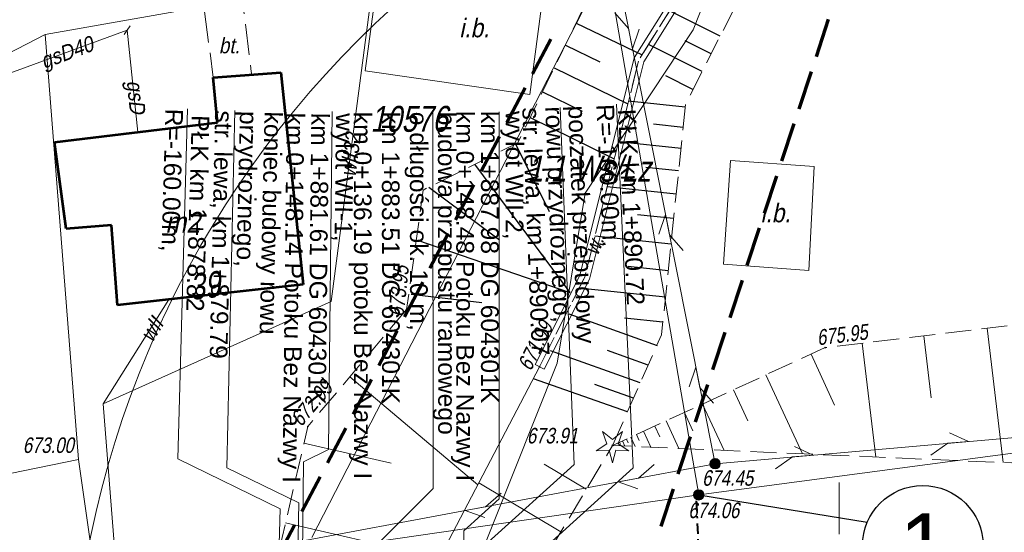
# Model space of a CAD drawing. Header units: metres. Extents: x 7168 to 12828, y 1523 to 3619.
# Tile 36 of 133: x 8625 to 8673, y 3477 to 3501. Entities that reach past the tile are written whole.
import ezdxf

# ---------------------------------------------------------------- set-up
doc = ezdxf.new("R2010")
doc.units = ezdxf.units.M
for name, pattern in [('( Dashdot )', [1.001, 0.5, -0.25, 0.001, -0.25]), ('1.5_0.5', [2, 1.5, -0.5]), ('BUBZ01-500', [1.75, 1.25, -0.5]), ('DGN Style 2', [3.921133, 2.35268, -1.568453]), ('DGN Style 3', [2.649063, 1.892188, -0.756875]), ('mz1.25_0.5', [1.75, 1.25, -0.5])]:
    doc.linetypes.add(name, pattern=pattern)
for name, color, linetype, lineweight in [('000 Inne (niezydentyfikowane)', 250, 'Continuous', 0), ('1_opis remont rowy', 5, 'Continuous', 0), ('1_trasa opis', 1, 'Continuous', 0), ('211-numer działki ewidencyjnej', 7, 'Continuous', 0), ('219-działka ewidencyjna', 7, 'Continuous', 0), ('238-Punkt adresowy budynku', 250, 'Continuous', 0), ('312-budynek ewidencyjny', 7, 'Continuous', 0), ('312-oznaczenie budynku ewidencyjnego-Atr117', 7, 'Continuous', 0), ('3_jezdnia hatch', 8, 'Continuous', 0), ('4_kanalizacja deszczowa', 136, 'DGN Style 3', 30), ('BUBZ01', 4, 'Continuous', 0), ('BUBZ01_1', 4, 'Continuous', 0), ('inna budowla (powierzchnia)', 250, 'Continuous', 0), ('inna budowla (powierzchnia)-Atr17', 250, 'Continuous', 0), ('MPZP', 8, 'Continuous', 0), ('OBOP01_01', 250, 'Continuous', 0), ('plac (powierzchnia)', 250, 'Continuous', 0), ('plac (powierzchnia)-Atr17', 250, 'Continuous', 0), ('PRZEBUDOWA SIECI', 1, 'DGN Style 2', 13), ('przewód gazowy (linia)', 250, 'Continuous', 0), ('przewód gazowy (linia)-Atr1', 250, 'Continuous', 0), ('przewód wodociągowy (linia)', 250, 'Continuous', 0), ('przewód wodociągowy (linia)-Atr1', 250, 'Continuous', 0), ('PTRW - Rów melioracyjny  przydrożny - symbol', 7, 'Continuous', 0), ('PTWP02', 8, 'Continuous', 0), ('punkt zmiany cech lub źródła danych o położeniu przewodu (sieć gazowa)', 250, 'Continuous', 0), ('RTPW02', 98, 'Continuous', 0), ('skarpa nieumocniona (powierzchnia)', 250, 'Continuous', 0), ('SUEP_B - Przewód elektroenergetyczny niskiego napięcia', 7, 'Continuous', 0), ('SUSM04_01_E', 250, 'Continuous', 0), ('SUTP_B - Przewód telekomunikacyjny napowietrzny', 7, 'Continuous', 0), ('Wstawianie ramki sekcyjnej z opisem', 250, 'Continuous', 0)]:
    doc.layers.add(name, color=color, linetype=linetype, lineweight=lineweight)
doc.styles.add('None', font='arial.ttf', dxfattribs={"width": 0.9})
doc.styles.add('Opis 500', font='italic.shx', dxfattribs={"width": 0.75, "height": 1.2})
doc.styles.get("Standard").update_dxf_attribs({"font": 'arial.ttf'})
doc.styles.add('Style-Arial', font='arial.ttf')
doc.linetypes.add('E2', pattern='A,4.921575,["E2",Opis 500,S=1.2,R=0,X=0,Y=-0.5],0.078425,-1.460211,5', length=11.460211)
doc.linetypes.add('SUEP_B', pattern='A,10,[2,dgnlstyle-MapaZas_2021.shx,S=0.047619,R=0,X=0,Y=0],20,[2,dgnlstyle-MapaZas_2021.shx,S=0.047619,R=0,X=0,Y=0],20,[2,dgnlstyle-MapaZas_2021.shx,S=0.047619,R=0,X=0,Y=0],5,[2,dgnlstyle-MapaZas_2021.shx,S=0.047619,R=180,X=0,Y=0],20,[2,dgnlstyle-MapaZas_2021.shx,S=0.047619,R=180,X=0,Y=0],20,[2,dgnlstyle-MapaZas_2021.shx,S=0.047619,R=180,X=0,Y=0],49930', length=50025)

# ---------------------------------------------------------------- blocks, each defined once
blk = doc.blocks.new('XX_01')
at = {"color": 0, "linetype": 'Continuous', "lineweight": 13}
blk.add_line((0, -0.25), (0, 0.25), dxfattribs=at)
blk = doc.blocks.new('OBOP01_01')
at = {"layer": 'OBOP01_01', "linetype": 'Continuous', "lineweight": 13}
h = blk.add_hatch(color=96, dxfattribs=at)
edge = h.paths.add_edge_path()
edge.add_arc((0, 0), 0.005, 0, 360)
at = {"layer": 'OBOP01_01', "color": 96, "linetype": 'Continuous', "lineweight": 13, "flags": 128}
blk.add_lwpolyline([(0, -0.0829), (-0.0167, -0.023), (-0.0788, -0.0256), (-0.0271, 0.0088), (-0.0487, 0.0671), (0, 0.0285), (0.0487, 0.0671), (0.0271, 0.0088), (0.0788, -0.0256), (0.0167, -0.023), (0, -0.0829)], close=True, dxfattribs=at)
blk = doc.blocks.new('510_8')
at = {"layer": 'SUSM04_01_E', "linetype": 'Continuous', "lineweight": 13}
h = blk.add_hatch(color=7, dxfattribs=at)
edge = h.paths.add_edge_path()
edge.add_arc((0, 0), 0.025, 0, 360)
at = {"layer": 'SUSM04_01_E', "color": 96, "linetype": 'Continuous', "lineweight": 13}
blk.add_circle((0, 0), 0.025, dxfattribs=at)
blk = doc.blocks.new('RTPW02_1')
at = {"layer": 'RTPW02', "linetype": 'Continuous'}
h = blk.add_hatch(color=256, dxfattribs=at)
edge = h.paths.add_edge_path()
edge.add_arc((0, 0), 0.0045, 0, 360)

msp = doc.modelspace()

# ---------------------------------------------------------------- linework, layer by layer
at = {"color": 1, "lineweight": 25}
msp.add_line((8657.878, 3478.373), (8666, 3477.058), dxfattribs=at)
msp.add_circle((8668.673, 3475.923), 2.904, dxfattribs=at)
at = {"layer": '000 Inne (niezydentyfikowane)', "color": 250, "linetype": 'Continuous', "lineweight": 30, "flags": 128}
for points in [[(8658.908, 3500.483), (8656.478, 3501.713)], [(8651.978, 3501.123), (8655.148, 3499.583)], [(8651.458, 3500.053), (8653.118, 3499.253)], [(8658.038, 3498.783), (8655.458, 3500.093)], [(8658.478, 3499.643), (8657.228, 3500.273)], [(8650.918, 3498.963), (8654.468, 3497.233)], [(8657.598, 3497.913), (8656.288, 3498.583)], [(8650.358, 3497.803), (8652.258, 3496.873)], [(8657.228, 3497.073), (8654.498, 3497.353)], [(8649.758, 3496.563), (8653.808, 3494.583)], [(8657.128, 3496.093), (8655.698, 3496.243)], [(8649.048, 3495.293), (8650.678, 3492.033)], [(8657.028, 3495.073), (8654.008, 3495.393)], [(8647.088, 3494.313), (8651.668, 3488.123)], [(8656.908, 3494.003), (8655.328, 3494.163)], [(8644.878, 3493.213), (8648.278, 3490.663)], [(8656.798, 3492.873), (8653.468, 3493.223)], [(8656.668, 3491.693), (8654.928, 3491.873)], [(8644.328, 3490.653), (8651.668, 3488.123)], [(8656.548, 3490.463), (8652.878, 3490.843)], [(8656.408, 3489.183), (8654.488, 3489.383)], [(8656.278, 3487.913), (8652.408, 3488.313)], [(8644.028, 3488.043), (8647.428, 3487.653)], [(8655.898, 3485.563), (8651.636, 3487.091)], [(8656.148, 3486.693), (8654.298, 3486.893)], [(8655.064, 3483.775), (8650.747, 3485.326)], [(8655.438, 3484.622), (8653.48, 3485.331)], [(8654.443, 3482.37), (8649.914, 3483.972)], [(8654.736, 3483.034), (8652.87, 3483.687)]]:
    msp.add_lwpolyline(points, dxfattribs=at)
at = {"layer": '1_opis remont rowy'}
for p, q in [((8635.158, 3479.682), (8635.543, 3496.911)), ((8645.068, 3496.803), (8645.085, 3478.676)), ((8651.878, 3479.842), (8651.206, 3497.054)), ((8635.158, 3479.682), (8638.621, 3477.983)), ((8647.721, 3476.081), (8651.878, 3479.842)), ((8645.085, 3478.676), (8642.088, 3475.673)), ((8638.372, 3466.84), (8638.621, 3477.983))]:
    msp.add_line(p, q, dxfattribs=at)
at = {"layer": '1_trasa opis'}
for p, q in [((8654.726, 3479.673), (8653.919, 3497.214)), ((8632.783, 3480.115), (8633.262, 3496.994)), ((8632.783, 3480.115), (8637.717, 3477.694)), ((8648.96, 3474.456), (8654.726, 3479.673))]:
    msp.add_line(p, q, dxfattribs=at)
at = {"layer": '1_trasa opis', "flags": 128}
msp.add_lwpolyline([(8637.41, 3466.865), (8637.717, 3477.694)], dxfattribs=at)
at = {"layer": '219-działka ewidencyjna', "color": 3, "linetype": 'Continuous', "lineweight": 13, "true_color": 0x00ff00, "flags": 128}
for points in [[(8657.618, 3500.803), (8662.798, 3513.913)], [(8655.678, 3508.313), (8639.248, 3476.313)], [(8626.408, 3500.573), (8639.638, 3502.923)], [(8615.958, 3495.173), (8626.408, 3500.573)], [(8628.008, 3480.083), (8626.408, 3500.573)], [(8652.418, 3492.923), (8657.618, 3500.803)], [(8651.058, 3484.723), (8652.418, 3492.923)], [(8645.868, 3471.703), (8651.058, 3484.723)], [(8605.038, 3475.373), (8628.008, 3480.083)], [(8628.008, 3480.083), (8628.708, 3475.133)]]:
    msp.add_lwpolyline(points, dxfattribs=at)
at = {"layer": '312-budynek ewidencyjny', "color": 250, "linetype": 'Continuous', "lineweight": 53, "flags": 128}
for points in [[(8634.498, 3498.503), (8637.748, 3498.743)], [(8637.748, 3498.743), (8638.828, 3488.513)], [(8634.708, 3496.323), (8634.498, 3498.503)], [(8626.848, 3495.383), (8634.708, 3496.323)], [(8627.408, 3491.193), (8626.848, 3495.383)], [(8629.598, 3491.383), (8627.408, 3491.193)], [(8629.878, 3487.513), (8629.598, 3491.383)], [(8638.828, 3488.513), (8629.878, 3487.513)]]:
    msp.add_lwpolyline(points, dxfattribs=at)
at = {"layer": '3_jezdnia hatch', "color": 30, "linetype": '( Dashdot )', "lineweight": 40}
msp.add_lwpolyline([(8657.761, 3478.093), (8658.389, 3464.273)], dxfattribs=at)
at = {"layer": '4_kanalizacja deszczowa', "linetype": 'Continuous', "lineweight": 0}
for p, q in [((8648.271, 3478.18), (8648.271, 3496.845)), ((8640.047, 3480.56), (8638.843, 3479.969)), ((8638.699, 3466.826), (8638.843, 3479.969)), ((8646.562, 3476.633), (8648.271, 3478.18))]:
    msp.add_line(p, q, dxfattribs=at)
at = {"layer": '4_kanalizacja deszczowa', "linetype": 'Continuous', "lineweight": 0, "flags": 128}
for points in [[(8640.047, 3480.56), (8640.225, 3496.86)], [(8646.562, 3466.867), (8646.562, 3476.633)]]:
    msp.add_lwpolyline(points, dxfattribs=at)
at = {"layer": 'BUBZ01', "linetype": 'BUBZ01-500', "lineweight": 13}
for p in [(8663.968, 3485.473), (8679.108, 3479.643)]:
    msp.add_line(p, (8653.728, 3480.753), dxfattribs=at)
at = {"layer": 'BUBZ01', "linetype": 'BUBZ01-500', "lineweight": 13, "flags": 128}
for points in [[(8744.818, 3492.223), (8742.428, 3490.973), (8738.498, 3489.383), (8728.278, 3484.703), (8717.298, 3479.333), (8700.088, 3478.493), (8690.948, 3487.563), (8676.298, 3486.953), (8663.968, 3485.473)], [(8643.808, 3487.313), (8639.048, 3481.663), (8637.598, 3475.353)], [(8648.938, 3472.753), (8653.728, 3480.753)]]:
    msp.add_lwpolyline(points, dxfattribs=at)
at = {"layer": 'BUBZ01_1', "linetype": 'Continuous', "lineweight": 13}
for p, q in [((8672.545, 3479.93), (8671.767, 3486.409)), ((8669.081, 3483.054), (8668.722, 3486.043)), ((8666.41, 3480.198), (8665.751, 3485.686)), ((8664.425, 3482.697), (8663.29, 3485.16)), ((8647.236, 3478.863), (8641.068, 3484.059)), ((8662.875, 3480.352), (8661.12, 3484.16)), ((8660.252, 3481.939), (8659.56, 3483.441)), ((8659.099, 3480.518), (8658.068, 3482.753)), ((8657.597, 3481.456), (8657.187, 3482.347)), ((8656.004, 3481.166), (8655.763, 3481.69)), ((8656.917, 3480.613), (8656.305, 3481.94)), ((8654.487, 3480.89), (8654.406, 3481.065)), ((8654.819, 3480.705), (8654.61, 3481.159)), ((8655.018, 3480.987), (8654.881, 3481.284)), ((8655.574, 3480.672), (8655.22, 3481.44)), ((8643.069, 3479.899), (8638.865, 3480.865)), ((8654.064, 3480.738), (8653.999, 3480.878)), ((8654.107, 3480.821), (8654.067, 3480.909)), ((8654.316, 3480.727), (8654.203, 3480.971)), ((8650.43, 3479.858), (8652.464, 3478.641)), ((8647.286, 3478.958), (8651.237, 3476.593)), ((8645.379, 3475.321), (8637.981, 3477.021))]:
    msp.add_line(p, q, dxfattribs=at)
at = {"layer": 'inna budowla (powierzchnia)', "color": 250, "linetype": 'Continuous', "lineweight": 13, "flags": 128}
for points in [[(8649.738, 3497.673), (8650.518, 3503.523), (8642.608, 3504.633), (8641.808, 3498.813), (8649.738, 3497.673)], [(8659.408, 3494.503), (8659.078, 3489.493), (8663.188, 3489.193), (8663.448, 3494.203), (8659.408, 3494.503)]]:
    msp.add_lwpolyline(points, close=True, dxfattribs=at)
at = {"layer": 'MPZP', "linetype": 'DGN Style 3', "lineweight": 70, "flags": 128}
for points in [[(8665.785, 3506.317), (8653.688, 3469.703), (8640.787, 3422.592)], [(8633.125, 3459.958), (8637.598, 3475.353), (8651.042, 3500.899)]]:
    msp.add_lwpolyline(points, dxfattribs=at)
at = {"layer": 'plac (powierzchnia)', "color": 250, "linetype": '1.5_0.5', "lineweight": 13, "flags": 128}
msp.add_lwpolyline([(8634.078, 3501.673), (8634.498, 3498.503), (8636.348, 3498.643), (8636.328, 3498.793), (8635.958, 3501.813), (8634.078, 3501.673)], close=True, dxfattribs=at)
at = {"layer": 'PRZEBUDOWA SIECI', "color": 6, "linetype": 'E2', "lineweight": 13}
msp.add_circle((8674.899, 3466.892), 47.254, dxfattribs=at)
at = {"layer": 'przewód gazowy (linia)', "color": 30, "linetype": 'Continuous', "lineweight": 13, "flags": 128}
for points in [[(8600.308, 3488.563), (8605.018, 3490.643), (8607.578, 3491.753), (8621.308, 3497.473), (8630.348, 3500.783)], [(8630.348, 3500.783), (8630.858, 3495.863)]]:
    msp.add_lwpolyline(points, dxfattribs=at)
at = {"layer": 'przewód wodociągowy (linia)', "color": 5, "linetype": 'Continuous', "lineweight": 13, "flags": 128}
for points in [[(8644.352, 3511.863), (8642.938, 3508.773), (8640.178, 3487.703), (8629.198, 3482.763)], [(8629.198, 3482.763), (8632.358, 3487.793)], [(8629.198, 3482.763), (8630.948, 3460.573)]]:
    msp.add_lwpolyline(points, dxfattribs=at)
at = {"layer": 'PTRW - Rów melioracyjny  przydrożny - symbol', "color": 250, "linetype": 'Continuous', "lineweight": 13}
msp.add_line((8650.441, 3484.44), (8649.995, 3484.665), dxfattribs=at)
at = {"layer": 'PTRW - Rów melioracyjny  przydrożny - symbol', "color": 250, "linetype": 'Continuous', "lineweight": 13, "flags": 128}
for points in [[(8661.248, 3515.184), (8658.218, 3504.966), (8654.765, 3499.451), (8652.152, 3488.95), (8649.995, 3484.665)], [(8661.728, 3515.041), (8658.678, 3504.759), (8655.231, 3499.254), (8652.624, 3488.775), (8650.441, 3484.44)]]:
    msp.add_lwpolyline(points, dxfattribs=at)
at = {"layer": 'PTWP02', "linetype": 'Continuous', "lineweight": 13}
msp.add_line((8650.218, 3484.553), (8643.158, 3471.083), dxfattribs=at)
at = {"layer": 'skarpa nieumocniona (powierzchnia)', "color": 250, "linetype": 'mz1.25_0.5', "lineweight": 13, "flags": 128}
for points in [[(8653.728, 3480.753), (8656.088, 3486.093), (8657.248, 3497.223), (8662.638, 3507.803), (8663.418, 3513.753), (8664.588, 3514.013), (8666.018, 3514.153), (8668.768, 3513.333), (8675.068, 3511.203), (8669.338, 3513.973), (8666.198, 3514.943), (8663.938, 3515.433), (8661.488, 3515.113), (8658.448, 3504.863), (8654.998, 3499.353), (8652.388, 3488.863), (8650.218, 3484.553)], [(8650.218, 3484.553), (8652.388, 3488.863), (8654.998, 3499.353), (8658.448, 3504.863), (8661.488, 3515.113), (8659.578, 3512.393), (8655.318, 3508.003), (8649.168, 3495.353), (8644.608, 3493.073), (8643.808, 3487.313)]]:
    msp.add_lwpolyline(points, dxfattribs=at)
at = {"layer": 'SUEP_B - Przewód elektroenergetyczny niskiego napięcia', "color": 1, "linetype": 'SUEP_B', "lineweight": 13, "ltscale": 0.5}
for p in [(8652.091, 3511.882), (8626.198, 3473.788)]:
    msp.add_line(p, (8657.878, 3478.373), dxfattribs=at)
at = {"layer": 'SUEP_B - Przewód elektroenergetyczny niskiego napięcia', "color": 1, "linetype": 'SUEP_B', "lineweight": 13, "ltscale": 0.5, "flags": 128}
msp.add_lwpolyline([(8657.878, 3478.373), (8689.598, 3482.593), (8724.928, 3487.103)], dxfattribs=at)
at = {"layer": 'SUTP_B - Przewód telekomunikacyjny napowietrzny', "color": 30, "linetype": 'Continuous', "lineweight": 13}
msp.add_line((8658.668, 3479.873), (8652.298, 3511.897), dxfattribs=at)
at = {"layer": 'SUTP_B - Przewód telekomunikacyjny napowietrzny', "color": 30, "linetype": 'Continuous', "lineweight": 13, "flags": 128}
for points in [[(8653.833, 3501.615), (8654.493, 3500.863), (8654.688, 3499.882), (8655.01, 3500.829)], [(8657.133, 3490.155), (8656.473, 3490.906), (8656.278, 3491.887), (8655.957, 3490.94)], [(8658.668, 3479.873), (8689.598, 3482.593), (8724.928, 3487.103)], [(8658.597, 3482.799), (8657.937, 3483.55), (8657.741, 3484.531), (8657.42, 3483.584)], [(8669.056, 3480.283), (8669.875, 3480.858), (8670.871, 3480.946), (8669.965, 3481.368)], [(8661.585, 3479.626), (8662.404, 3480.201), (8663.4, 3480.289), (8662.493, 3480.711)], [(8581.108, 3476.233), (8626.198, 3473.788), (8658.668, 3479.873)], [(8655.741, 3479.833), (8654.982, 3479.182), (8653.999, 3478.998), (8654.943, 3478.666)], [(8648.369, 3478.452), (8647.611, 3477.8), (8646.628, 3477.616), (8647.571, 3477.284)]]:
    msp.add_lwpolyline(points, dxfattribs=at)
at = {"layer": 'Wstawianie ramki sekcyjnej z opisem', "color": 0}
msp.add_line((8664.638, 3476.473), (8664.638, 3478.973), dxfattribs=at)
msp.add_line((8664.638, 3476.473), (8664.638, 3478.973), dxfattribs=at)

# ---------------------------------------------------------------- block references
at = {"layer": 'OBOP01_01', "color": 96, "linetype": 'Continuous', "lineweight": 13, "xscale": 10, "yscale": 10, "zscale": 10}
msp.add_blockref('OBOP01_01', (8653.728, 3480.753), dxfattribs=at)
at = {"layer": 'punkt zmiany cech lub źródła danych o położeniu przewodu (sieć gazowa)', "color": 7, "linetype": 'Continuous', "lineweight": 13, "rotation": 325.375}
msp.add_blockref('XX_01', (8630.348, 3500.783), dxfattribs=at)
at = {"layer": 'RTPW02', "linetype": 'Continuous', "xscale": 10, "yscale": 10, "zscale": 10}
for p in [(8643.808, 3487.313), (8663.968, 3485.473), (8650.218, 3484.553), (8639.048, 3481.663), (8653.728, 3480.753), (8658.668, 3479.873), (8657.878, 3478.373)]:
    msp.add_blockref('RTPW02_1', p, dxfattribs=at)
at = {"layer": 'SUSM04_01_E', "color": 96, "linetype": 'Continuous', "lineweight": 13, "xscale": 10, "yscale": 10, "zscale": 10}
for p in [(8658.668, 3479.873), (8657.878, 3478.373)]:
    msp.add_blockref('510_8', p, dxfattribs=at)

# ---------------------------------------------------------------- texts
at = {"color": 5, "lineweight": 35, "insert": (8667.565, 3477.489), "char_height": 3, "width": 2.21571, "attachment_point": 1}
msp.add_mtext('{\\C1;1}', dxfattribs=at)
at = {"layer": '1_opis remont rowy', "char_height": 0.85, "attachment_point": 1, "style": 'Style-Arial'}
for s, insert, rotation, line_spacing_factor in [('koniec budowy rowu\\Pprzydrożnego, \\Pstr. lewa, km 1+879.79', (8637.821, 3496.846), 268.7208, 0.84), ('budowa przepustu ramowego \\Po długości ok. 10 m, \\Pkm 1+883.51 DG 604301K\\Pkm 0+136.19 potoku Bez Nazwy I', (8646.168, 3496.847), 270.0545, 0.952941), ('poczatek przebudowy\\Prowu przydrożnego,\\Pstr. lewa, km 1+890.07', (8652.439, 3497.165), 272.236, 0.78)]:
    msp.add_mtext(s, dxfattribs=dict(at, insert=insert, rotation=rotation, line_spacing_factor=line_spacing_factor))
at = {"layer": '1_trasa opis', "lineweight": 0, "char_height": 0.85, "style": 'Style-Arial'}
for s, insert, attachment_point, rotation, line_spacing_factor in [('R=-160.00m,  ', (8633.047, 3496.98), 1, 268.3759, 0.601765), ('R=-160.00m,  ', (8653.797, 3497.232), 1, 272.6369, 0.601765), ('KŁK km 1+890.72', (8653.98, 3496.96), 7, 272.6369, 1.305882), ('PŁK km 1+878.82', (8633.451, 3496.697), 7, 268.3759, 1.305882)]:
    msp.add_mtext(s, dxfattribs=dict(at, insert=insert, attachment_point=attachment_point, rotation=rotation, line_spacing_factor=line_spacing_factor))
at = {"layer": '211-numer działki ewidencyjnej', "color": 3, "linetype": 'Continuous', "lineweight": 13, "true_color": 0x00ff00, "insert": (8642.07, 3497.129), "char_height": 1.25, "attachment_point": 1, "line_spacing_factor": 0.6}
msp.add_mtext('\\FKRENTZ_1250;\\Q12;\\H1x;\\W0.8;10576', dxfattribs=at)
at = {"layer": '238-Punkt adresowy budynku', "color": 250, "linetype": 'Continuous', "lineweight": 30, "insert": (8634.145, 3487.83), "char_height": 1.25, "attachment_point": 8, "rotation": 6.371, "line_spacing_factor": 0.6}
msp.add_mtext('\\FKRENTZ_1250;\\Q12;\\H1x;\\W0.79;39', dxfattribs=at)
at = {"layer": '312-oznaczenie budynku ewidencyjnego-Atr117', "color": 250, "insert": (8633.025, 3491.516), "char_height": 1, "attachment_point": 5, "line_spacing_factor": 0.6}
msp.add_mtext('\\FKRENTZ_1250;\\Q12;\\H1x;\\W0.9;m2', dxfattribs=at)
at = {"layer": '4_kanalizacja deszczowa', "lineweight": 0, "char_height": 0.85, "attachment_point": 1, "line_spacing_factor": 0.84, "style": 'Style-Arial'}
for s, insert, rotation in [('\\pt34.85;wylot WII-1,\\Pkm 1+881.61 DG 604301K\\Pkm 0+148.14 Potoku Bez Nazwy I', (8641.261, 3496.772), 269.3751), ('\\pt34.85;wylot WII-2,\\Pkm 1+887.98 DG 604301K\\Pkm 0+148.48 Potoku Bez Nazwy I', (8649.434, 3496.883), 270)]:
    msp.add_mtext(s, dxfattribs=dict(at, insert=insert, rotation=rotation))
at = {"layer": 'inna budowla (powierzchnia)-Atr17', "color": 250, "char_height": 0.9, "attachment_point": 7, "line_spacing_factor": 0.6}
for insert in [(8646.348, 3500.423), (8660.858, 3491.503)]:
    msp.add_mtext('\\FKRENTZ_1250;\\Q12;\\H1x;\\W0.9;i.b.', dxfattribs=dict(at, insert=insert))
at = {"layer": 'MPZP', "linetype": 'DGN Style 3', "lineweight": 30, "insert": (8649.623, 3493.458), "char_height": 1.25, "attachment_point": 7, "line_spacing_factor": 0.72}
msp.add_mtext('\\FKRENTZ_1250;\\Q12;\\H1x;\\W0.8;1.1 Ws/Lz', dxfattribs=at)
at = {"layer": 'plac (powierzchnia)-Atr17', "color": 250, "insert": (8634.768, 3499.653), "char_height": 0.75, "attachment_point": 7, "line_spacing_factor": 0.6}
msp.add_mtext('\\FKRENTZ_1250;\\Q12;\\H1x;\\W0.9;bt.', dxfattribs=at)
at = {"layer": 'przewód gazowy (linia)-Atr1', "color": 250, "char_height": 0.75, "attachment_point": 4, "line_spacing_factor": 0.6}
for s, insert, rotation in [('\\FKRENTZ_1250;\\Q12;\\H1x;\\W0.9;gsD40', (8626.258, 3499.158), 20.11), ('\\FKRENTZ_1250;\\Q12;\\H1x;\\W0.9;gsD', (8630.588, 3498.348), 275.918)]:
    msp.add_mtext(s, dxfattribs=dict(at, insert=insert, rotation=rotation))
at = {"layer": 'przewód wodociągowy (linia)-Atr1', "color": 5, "char_height": 0.75, "attachment_point": 4, "line_spacing_factor": 0.6}
for s, insert, rotation in [('\\FKRENTZ_1250;\\Q12;\\H1x;\\W0.9;wlI32', (8640.978, 3493.718), 82.537), ('\\FKRENTZ_1250;\\Q12;\\H1x;\\W0.9;wlI', (8631.238, 3485.878), 57.861)]:
    msp.add_mtext(s, dxfattribs=dict(at, insert=insert, rotation=rotation))
at = {"layer": 'PTRW - Rów melioracyjny  przydrożny - symbol', "color": 250, "linetype": 'Continuous', "lineweight": 13, "insert": (8653.018, 3489.867), "char_height": 0.75, "attachment_point": 7, "rotation": 68.4364, "line_spacing_factor": 0.6, "style": 'None'}
msp.add_mtext('\\FKRENTZ_1250;\\Q12;\\H1x;\\W0.87;w.', dxfattribs=at)
at = {"layer": 'RTPW02', "linetype": 'Continuous', "char_height": 0.75, "attachment_point": 7, "line_spacing_factor": 0.72}
for s, insert, rotation in [('\\FKRENTZ_1250;\\Q12;\\H1x;\\W0.8; 673.95', (8643.649, 3486.713), 83.7683), ('\\FKRENTZ_1250;\\Q12;\\H1x;\\W0.8; 671.99', (8649.697, 3484.096), 63.2756), ('\\FKRENTZ_1250;\\Q12;\\H1x;\\W0.8; 675.95', (8663.393, 3485.541), 6.8446), ('\\FKRENTZ_1250;\\Q12;\\H1x;\\W0.8; 672.99', (8638.591, 3481.437), 49.8866)]:
    msp.add_mtext(s, dxfattribs=dict(at, insert=insert, rotation=rotation))
for s, insert in [('\\FKRENTZ_1250;\\Q12;\\H1x;\\W0.8; 673.91', (8649.378, 3480.842)), ('\\FKRENTZ_1250;\\Q12;\\H1x;\\W0.8; 673.00', (8625.098, 3480.383)), ('\\FKRENTZ_1250;\\Q12;\\H1x;\\W0.8; 674.45', (8657.822, 3478.803)), ('\\FKRENTZ_1250;\\Q12;\\H1x;\\W0.8; 674.06', (8657.151, 3477.243))]:
    msp.add_mtext(s, dxfattribs=dict(at, insert=insert))

doc.saveas('drawing.dxf')
